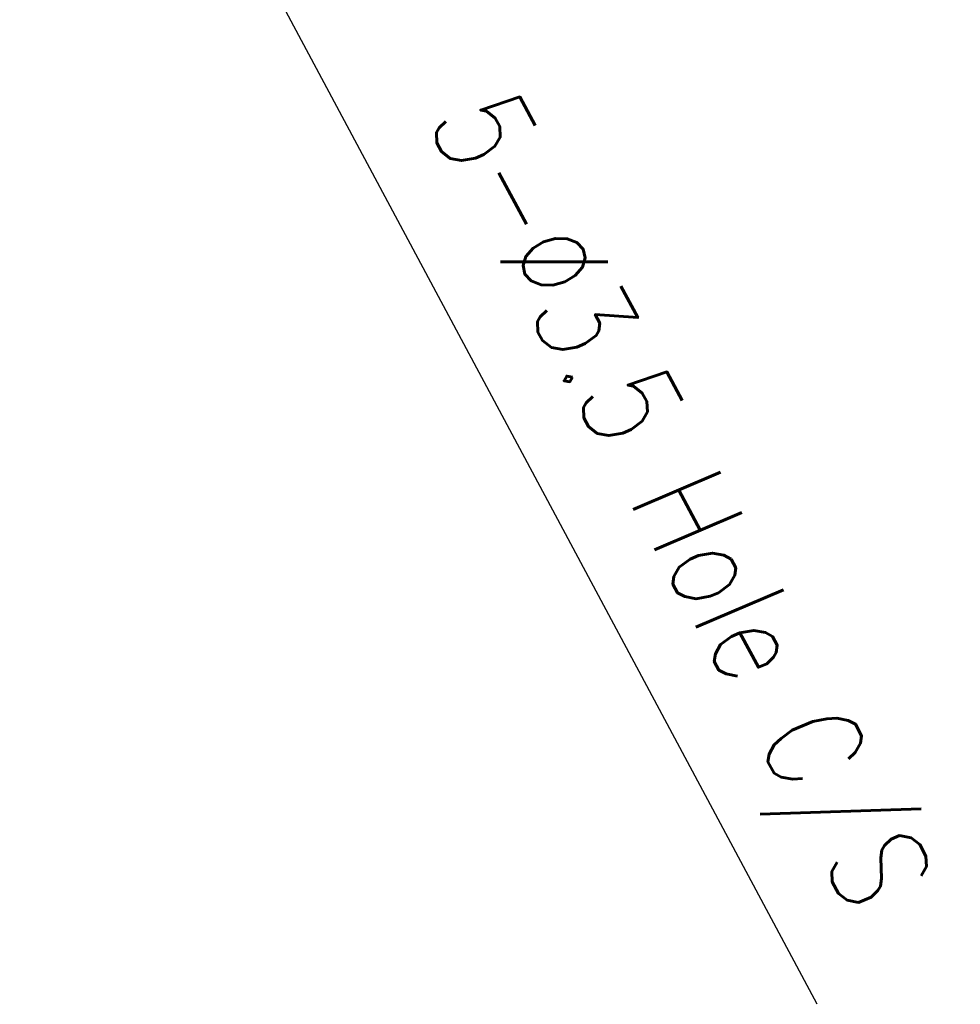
# Model space of a CAD drawing. Header units: millimetres. Extents: x 4497 to 11741, y 5958 to 12619.
# Tile 170 of 256: x 5688 to 5737, y 9240 to 9292. Entities that reach past the tile are written whole.
import ezdxf

# ---------------------------------------------------------------- set-up
doc = ezdxf.new("R2010")
doc.units = ezdxf.units.MM
doc.header["$LTSCALE"] = 0.8
doc.header["$PDMODE"] = 3
doc.header["$PDSIZE"] = 0.3125
doc.layers.get('Defpoints').update_dxf_attribs({"linetype": 'CONTINUOUS', "lineweight": 0})
doc.layers.add('2', color=3, linetype='CONTINUOUS', lineweight=0)
doc.styles.get("Standard").update_dxf_attribs({"font": 'romans.shx', "width": 0.8, "oblique": 5, "bigfont": 'whgtxt.shx'})
doc.dimstyles.get("Standard").update_dxf_attribs({"dimtxt": 2.5, "dimasz": 2.5, "dimexe": 0.8, "dimexo": 0.8, "dimgap": 0.8, "dimtad": 1, "dimdsep": 46, "dimtxsty": 'Standard', "dimcen": 0, "dimclrd": 3, "dimclre": 3, "dimclrt": 3, "dimazin": 0, "dimtp": 0.001, "dimtm": 0.001, "dimtfac": 1, "dimtmove": 0, "dimatfit": 3, "dimfxl": 0, "dimtolj": 1, "dimarcsym": 0})

# ---------------------------------------------------------------- blocks, each defined once
blk = doc.blocks.new('*D38')
at = {"layer": '2', "color": 3, "lineweight": -2}
for p, q in [((5690.12, 9314.409), (5687.762, 9318.818)), ((5692.478, 9310), (5694.129, 9306.914)), ((5729.828, 9240.167), (5696.487, 9302.505))]:
    blk.add_line(p, q, dxfattribs=at)
at = {"layer": '2', "color": 3}
for points in [[(5690.855, 9314.802), (5689.386, 9314.016), (5692.478, 9310)], [(5697.222, 9302.898), (5695.752, 9302.111), (5694.129, 9306.914)]]:
    blk.add_solid(points, dxfattribs=at)
at = {"layer": 'Defpoints', "color": 0}
for p in [(5692.478, 9310), (5694.129, 9306.914)]:
    blk.add_point(p, dxfattribs=at)
at = {"layer": '2', "color": 3, "insert": (5721.821, 9266.607), "char_height": 5, "attachment_point": 5, "rotation": 298.1398}
blk.add_mtext('\\A1;5-∅3.5 Hole C/S', dxfattribs=at)

msp = doc.modelspace()

# ---------------------------------------------------------------- dimensions: what is measured, and where the dimension line sits
at = {"layer": '2'}
dim = msp.add_diameter_dim_2p(p1=(5692.478, 9310), p2=(5694.129, 9306.914), text='5-<> Hole C/S', dimstyle='Standard', override={"dimscale": 2, "dimazin": 2}, dxfattribs=at)
dim.commit()
dim.dimension.update_dxf_attribs({"geometry": '*D38', "text_midpoint": (5717.051, 9264.056), "dimtype": 163})

doc.saveas('drawing.dxf')
